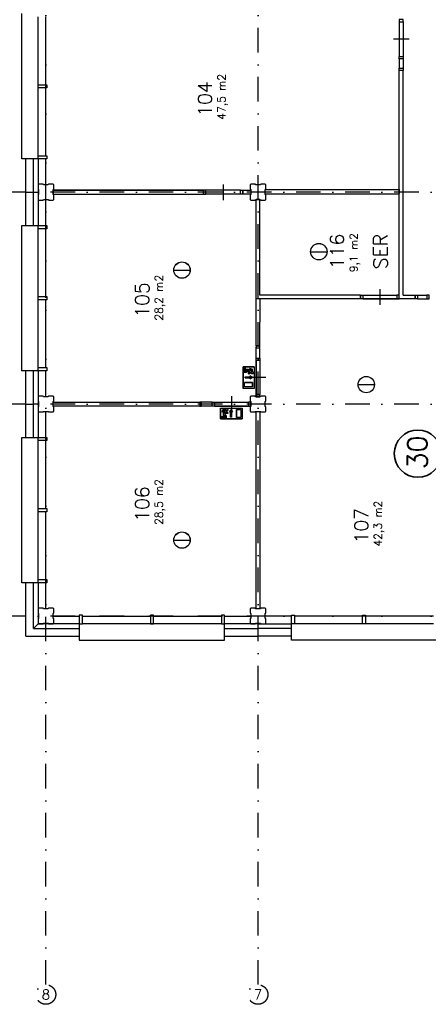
# Model space of a CAD drawing. Extents: x 36324 to 146208, y 44755 to 121475.
# Tile 16 of 28: x 104297 to 114697, y 44755 to 69842. Entities that reach past the tile are written whole.
import ezdxf
from ezdxf.enums import TextEntityAlignment as Align

# ---------------------------------------------------------------- set-up
doc = ezdxf.new("R2010")
doc.units = 0
doc.header["$LTSCALE"] = 100
doc.linetypes.add('B0302', pattern=[12.5, 6.25, -3.125, 0, -3.125])
doc.linetypes.add('B0804', pattern=[15, 10, -1, 1, -1, 1, -1])
for name, color, linetype in [('Bouwkundig', 253, 'CONTINUOUS'), ('Bouwkundig tekst', 252, 'CONTINUOUS'), ('Stramien', 252, 'B0302')]:
    doc.layers.add(name, color=color, linetype=linetype)
doc.layers.add('brandscheiding', color=40, linetype='B0804', lineweight=35)
doc.styles.add('bouwk tekst', font='romans.shx')
doc.styles.get("Standard").update_dxf_attribs({"font": 'romans.shx'})

msp = doc.modelspace()

# ---------------------------------------------------------------- linework, layer by layer
at = {"layer": 'Bouwkundig', "linetype": 'Continuous'}
for p, q in [((104763, 66376), (104763, 69916)), ((108978, 65396), (108978, 65496)), ((104763, 60976), (104763, 64516)), ((111702, 63931), (112121, 63931)), ((108218, 63461), (108637, 63461)), ((110312, 61532), (110312, 62727)), ((110412, 61532), (110414, 62727)), ((112973, 62827), (112973, 62727)), ((109985, 61001), (109985, 60447)), ((110262, 61001), (109985, 61001)), ((110013, 60992), (110013, 60904)), ((110036, 60992), (110013, 60992)), ((110036, 60927), (110036, 60992)), ((110262, 61001), (110262, 60447)), ((109989, 60877), (110051, 60877)), ((109989, 60853), (109989, 60877)), ((110059, 60853), (109989, 60853)), ((110013, 60904), (110086, 60904)), ((110034, 60746), (110163, 60746)), ((110034, 60718), (110163, 60718)), ((110124, 60927), (110036, 60927)), ((110086, 60904), (110051, 60877)), ((110110, 60893), (110059, 60853)), ((110157, 60872), (110110, 60893)), ((110193, 60896), (110124, 60927)), ((110157, 60872), (110124, 60872)), ((110124, 60816), (110124, 60872)), ((110124, 60816), (110147, 60816)), ((110147, 60816), (110147, 60849)), ((110180, 60849), (110147, 60849)), ((110216, 60941), (110156, 60956)), ((110156, 60932), (110156, 60956)), ((110193, 60923), (110156, 60932)), ((110163, 60769), (110163, 60746)), ((110219, 60732), (110163, 60769)), ((110163, 60695), (110219, 60732)), ((110163, 60718), (110163, 60695)), ((110193, 60923), (110193, 60896)), ((110216, 60880), (110216, 60941)), ((110022, 60484), (110022, 60594)), ((110225, 60594), (110022, 60594)), ((110225, 60484), (110022, 60484)), ((110225, 60484), (110225, 60594)), ((112910, 60545), (113329, 60545)), ((110262, 60447), (109985, 60447)), ((109408, 59946), (109408, 59669)), ((109408, 59946), (109963, 59946)), ((109417, 59720), (109417, 59697)), ((109482, 59720), (109417, 59720)), ((109468, 59900), (109453, 59840)), ((109477, 59840), (109453, 59840)), ((109529, 59900), (109468, 59900)), ((109486, 59877), (109477, 59840)), ((109513, 59877), (109482, 59809)), ((109482, 59809), (109482, 59720)), ((109486, 59877), (109513, 59877)), ((109505, 59771), (109533, 59735)), ((109505, 59697), (109505, 59771)), ((109538, 59841), (109516, 59794)), ((109516, 59794), (109556, 59743)), ((109533, 59674), (109533, 59735)), ((109538, 59841), (109538, 59808)), ((109593, 59808), (109538, 59808)), ((109556, 59743), (109556, 59674)), ((109561, 59864), (109561, 59831)), ((109593, 59831), (109561, 59831)), ((109593, 59808), (109593, 59831)), ((109677, 59903), (109640, 59848)), ((109640, 59848), (109663, 59848)), ((109663, 59718), (109663, 59848)), ((109714, 59848), (109677, 59903)), ((109691, 59718), (109691, 59848)), ((109691, 59848), (109714, 59848)), ((109815, 59909), (109815, 59706)), ((109926, 59909), (109815, 59909)), ((109926, 59706), (109815, 59706)), ((109926, 59909), (109926, 59706)), ((109963, 59946), (109963, 59669)), ((109408, 59669), (109963, 59669)), ((109417, 59697), (109505, 59697)), ((109556, 59674), (109533, 59674)), ((104763, 55576), (104763, 59116)), ((108217, 56582), (108636, 56582)), ((109433, 54446), (105893, 54446)), ((114833, 54446), (111293, 54446))]:
    msp.add_line(p, q, dxfattribs=at)
for points in [[(104349, 66296), (104349, 69996)], [(104963, 68186), (104963, 69916)], [(113958, 69787), (113958, 68901)], [(114058, 69787), (114058, 68901)], [(114208, 69344), (114008, 69344), (113808, 69344)], [(113958, 68842), (113958, 68606)], [(114058, 68842), (114058, 68606)], [(113958, 62727), (113958, 68546)], [(114058, 68546), (113958, 68546)], [(114058, 62827), (114058, 68546)], [(104763, 68186), (104983, 68186)], [(104763, 68106), (104763, 68186)], [(104983, 68106), (104763, 68106)], [(104963, 66376), (104963, 68106)], [(104983, 68186), (104983, 68106)], [(104763, 66296), (104349, 66296)], [(104449, 65446), (104449, 66296)], [(104649, 65446), (104649, 66296)], [(104763, 66376), (104983, 66376)], [(104763, 66296), (104763, 66376)], [(104983, 66296), (104763, 66296)], [(104763, 66296), (104763, 65446)], [(104963, 65632), (104963, 66296)], [(104983, 66376), (104983, 66296)], [(104778, 65647), (104763, 65632)], [(104763, 65632), (104763, 65521)], [(104763, 65521), (104778, 65513)], [(104895, 65647), (104778, 65647)], [(104778, 65513), (104778, 65388)], [(104900, 65632), (104895, 65647)], [(105025, 65632), (104900, 65632)], [(105033, 65647), (105025, 65632)], [(105148, 65647), (105033, 65647)], [(105163, 65632), (105148, 65647)], [(105148, 65514), (105163, 65519)], [(105148, 65389), (105148, 65514)], [(105148, 65399), (105148, 65499)], [(105148, 65396), (105148, 65496)], [(105148, 65496), (108978, 65496)], [(105163, 65519), (105163, 65632)], [(109918, 65496), (109038, 65496)], [(109478, 65646), (109478, 65446), (109478, 65246)], [(109978, 65396), (109978, 65496)], [(109978, 65496), (110178, 65496)], [(110178, 65647), (110163, 65632)], [(110163, 65632), (110163, 65521)], [(110163, 65521), (110178, 65513)], [(110295, 65647), (110178, 65647)], [(110178, 65513), (110178, 65388)], [(110178, 65496), (110178, 65396)], [(110300, 65632), (110295, 65647)], [(110425, 65632), (110300, 65632)], [(110413, 65632), (110313, 65632)], [(110433, 65647), (110425, 65632)], [(110548, 65647), (110433, 65647)], [(110563, 65632), (110548, 65647)], [(110548, 65514), (110563, 65519)], [(110548, 65389), (110548, 65514)], [(110548, 65513), (113958, 65513)], [(110548, 65401), (110548, 65513)], [(110548, 65401), (110548, 65501)], [(110563, 65519), (110563, 65632)], [(113958, 65513), (113958, 65413)], [(113958, 65401), (113958, 65501)], [(104449, 64596), (104449, 65446)], [(104449, 65446), (104649, 65446)], [(104649, 64596), (104649, 65446)], [(104649, 65446), (104763, 65446)], [(104763, 65446), (104763, 64596)], [(104778, 65388), (104763, 65383)], [(104763, 65383), (104763, 65262)], [(104763, 65262), (104778, 65247)], [(104778, 65247), (104893, 65247)], [(104893, 65247), (104901, 65262)], [(104901, 65262), (105026, 65262)], [(104963, 64596), (104963, 65262)], [(105026, 65262), (105031, 65247)], [(105031, 65247), (105148, 65247)], [(105148, 65396), (108978, 65396)], [(105163, 65381), (105148, 65389)], [(105148, 65247), (105163, 65262)], [(105163, 65262), (105163, 65381)], [(109918, 65396), (109038, 65396)], [(110178, 65396), (109978, 65396)], [(110178, 65388), (110163, 65383)], [(110163, 65383), (110163, 65262)], [(110163, 65262), (110178, 65247)], [(110178, 65247), (110293, 65247)], [(110293, 65247), (110301, 65262)], [(110301, 65262), (110426, 65262)], [(110313, 62727), (110313, 65262)], [(110413, 65262), (110313, 65262)], [(110313, 65262), (110413, 65261)], [(110413, 62827), (110413, 65262)], [(110426, 65262), (110431, 65247)], [(110431, 65247), (110548, 65247)], [(110548, 65401), (113958, 65401)], [(110563, 65381), (110548, 65389)], [(110548, 65247), (110563, 65262)], [(110563, 65262), (110563, 65381)], [(104349, 60896), (104349, 64596)], [(104349, 64596), (104763, 64596)], [(104763, 64596), (104983, 64596)], [(104763, 64516), (104763, 64596)], [(104983, 64516), (104763, 64516)], [(104963, 62786), (104963, 64516)], [(104983, 64596), (104983, 64516)], [(113466, 62977), (113466, 62777), (113466, 62577)], [(104763, 62786), (104983, 62786)], [(104763, 62706), (104763, 62786)], [(104983, 62786), (104983, 62706)], [(110413, 62727), (110313, 62727)], [(110413, 62727), (110313, 62727)], [(112973, 62827), (110413, 62827)], [(112973, 62727), (110413, 62727)], [(113958, 62727), (112983, 62727)], [(113033, 62827), (113898, 62827)], [(113033, 62727), (113898, 62727)], [(114363, 62727), (113958, 62727)], [(114058, 62827), (114363, 62827)], [(114363, 62827), (114363, 62727)], [(114423, 62827), (114658, 62827)], [(114423, 62727), (114658, 62727)], [(104983, 62706), (104763, 62706)], [(104963, 60976), (104963, 62706)], [(110312, 61532), (110312, 61497)], [(110412, 61532), (110312, 61532)], [(110312, 61217), (110312, 61497)], [(110312, 61482), (110412, 61482)], [(110413, 61532), (110313, 61532)], [(110413, 61532), (110313, 61532)], [(110412, 61482), (110412, 61532)], [(110412, 61217), (110412, 61481)], [(104763, 60976), (104983, 60976)], [(104763, 60896), (104763, 60976)], [(104983, 60976), (104983, 60896)], [(109985, 61001), (110262, 61001), (110262, 60447), (109985, 60447), (109985, 61001)], [(110013, 60992), (110036, 60992), (110036, 60927), (110124, 60927), (110193, 60896), (110193, 60923), (110156, 60932), (110156, 60956), (110216, 60941), (110216, 60880), (110210, 60880), (110208, 60879), (110205, 60879), (110202, 60878), (110199, 60876), (110196, 60874), (110194, 60873), (110192, 60871), (110190, 60869), (110188, 60867), (110186, 60864), (110184, 60861), (110183, 60858), (110181, 60854), (110180, 60851), (110180, 60849), (110147, 60849), (110147, 60816), (110124, 60816), (110124, 60872), (110157, 60872), (110110, 60893), (110059, 60853), (109989, 60853), (109989, 60877), (110051, 60877), (110086, 60904), (110013, 60904), (110013, 60992)], [(110312, 60232), (110312, 61207)], [(110312, 61157), (110312, 60291)], [(110412, 61157), (110412, 60291)], [(104763, 60896), (104349, 60896)], [(104449, 60046), (104449, 60896)], [(104649, 60046), (104649, 60896)], [(104983, 60896), (104763, 60896)], [(104763, 60896), (104763, 60046)], [(104963, 60232), (104963, 60896)], [(110034, 60718), (110034, 60746), (110163, 60746), (110163, 60769), (110219, 60732), (110163, 60695), (110163, 60718), (110034, 60718)], [(110562, 60724), (110362, 60724), (110162, 60724)], [(110216, 60880), (110216, 60880), (110215, 60880), (110215, 60880), (110214, 60880), (110214, 60880), (110214, 60880), (110213, 60880), (110213, 60880), (110212, 60880), (110212, 60880), (110212, 60880), (110211, 60880), (110211, 60880), (110210, 60880), (110210, 60880), (110210, 60880), (110209, 60880), (110209, 60880), (110208, 60879), (110208, 60879), (110208, 60879), (110207, 60879), (110207, 60879), (110206, 60879), (110206, 60879), (110206, 60879), (110205, 60879), (110205, 60879), (110204, 60878), (110204, 60878), (110204, 60878), (110203, 60878), (110203, 60878), (110202, 60878), (110202, 60878), (110202, 60877), (110201, 60877), (110201, 60877), (110201, 60877), (110200, 60877), (110200, 60877), (110200, 60876), (110199, 60876), (110199, 60876), (110198, 60876), (110198, 60876), (110198, 60875), (110197, 60875), (110197, 60875), (110197, 60875), (110196, 60874), (110196, 60874), (110196, 60874), (110195, 60874), (110195, 60874), (110195, 60873), (110194, 60873), (110194, 60873), (110194, 60873), (110193, 60872), (110193, 60872), (110193, 60872), (110192, 60872), (110192, 60871), (110192, 60871), (110192, 60871), (110191, 60870), (110191, 60870), (110191, 60870), (110190, 60870), (110190, 60869), (110190, 60869), (110190, 60869), (110189, 60868), (110189, 60868), (110189, 60868), (110188, 60868), (110188, 60867), (110188, 60867), (110188, 60867), (110187, 60866), (110187, 60866), (110187, 60866), (110187, 60865), (110186, 60865), (110186, 60865), (110186, 60864), (110186, 60864), (110186, 60864), (110185, 60863), (110185, 60863), (110185, 60863), (110185, 60862), (110184, 60862), (110184, 60862), (110184, 60861), (110184, 60861), (110184, 60860), (110184, 60860), (110183, 60860), (110183, 60859), (110183, 60859), (110183, 60859), (110183, 60858), (110183, 60858), (110182, 60857), (110182, 60857), (110182, 60857), (110182, 60856), (110182, 60856), (110182, 60856), (110182, 60855), (110181, 60855), (110181, 60854), (110181, 60854), (110181, 60854), (110181, 60853), (110181, 60853), (110181, 60852), (110181, 60852), (110181, 60852), (110181, 60851), (110180, 60851), (110180, 60850), (110180, 60850), (110180, 60850), (110180, 60849), (110180, 60849)], [(110220, 60872), (110225, 60871), (110230, 60868), (110234, 60866), (110236, 60863), (110239, 60859), (110241, 60856), (110243, 60850), (110244, 60843), (110243, 60836), (110241, 60832), (110240, 60830), (110238, 60827), (110236, 60825), (110233, 60822), (110229, 60820), (110225, 60818), (110219, 60817), (110215, 60816), (110212, 60817), (110206, 60818), (110202, 60820), (110198, 60823), (110194, 60827), (110192, 60830), (110190, 60835), (110189, 60839), (110188, 60846), (110189, 60852), (110191, 60856), (110193, 60859), (110195, 60862), (110198, 60866), (110202, 60868), (110206, 60870), (110210, 60871), (110213, 60872), (110217, 60872), (110220, 60872)], [(110236, 60825), (110235, 60824), (110234, 60823), (110233, 60822), (110231, 60821), (110230, 60820), (110229, 60820), (110228, 60819), (110227, 60819), (110225, 60818), (110224, 60818), (110223, 60817), (110221, 60817), (110220, 60817), (110219, 60817), (110217, 60816), (110216, 60816), (110215, 60816), (110213, 60817), (110212, 60817), (110211, 60817), (110209, 60817), (110208, 60818), (110207, 60818), (110205, 60819), (110204, 60819), (110203, 60820), (110202, 60820), (110201, 60821), (110199, 60822), (110198, 60823), (110197, 60824), (110196, 60825), (110195, 60826), (110195, 60827), (110194, 60828), (110193, 60829), (110192, 60830), (110192, 60831), (110191, 60832), (110190, 60834), (110190, 60835), (110189, 60836), (110189, 60837), (110189, 60839), (110189, 60840), (110188, 60841), (110188, 60843), (110188, 60844), (110188, 60846), (110188, 60847), (110189, 60848), (110189, 60850), (110189, 60851), (110189, 60852), (110190, 60854), (110190, 60855), (110191, 60856), (110192, 60857), (110192, 60858), (110193, 60860), (110194, 60861), (110195, 60862), (110195, 60863), (110196, 60864), (110197, 60865), (110198, 60866), (110199, 60866), (110201, 60867), (110202, 60868), (110203, 60869), (110204, 60869), (110205, 60870), (110207, 60870), (110208, 60871), (110209, 60871), (110211, 60871), (110212, 60872), (110213, 60872), (110215, 60872), (110216, 60872), (110217, 60872), (110219, 60872), (110220, 60872), (110221, 60871), (110223, 60871), (110224, 60871), (110225, 60870), (110227, 60870), (110228, 60869), (110229, 60869), (110230, 60868), (110231, 60867), (110233, 60866), (110234, 60866), (110235, 60865), (110236, 60864), (110237, 60863), (110237, 60862), (110238, 60861), (110239, 60860), (110240, 60858), (110240, 60857), (110241, 60856), (110242, 60855), (110242, 60854), (110243, 60852), (110243, 60851), (110243, 60850), (110243, 60848), (110244, 60847), (110244, 60846), (110244, 60844), (110244, 60843), (110244, 60841), (110243, 60840), (110243, 60839), (110243, 60837), (110243, 60836), (110242, 60835), (110242, 60834), (110241, 60832), (110240, 60831), (110240, 60830), (110239, 60829), (110238, 60828), (110237, 60827), (110237, 60826), (110236, 60825)], [(110022, 60594), (110225, 60594), (110225, 60484), (110022, 60484), (110022, 60594)], [(104778, 60247), (104763, 60232)], [(104763, 60232), (104763, 60121)], [(104895, 60247), (104778, 60247)], [(104900, 60232), (104895, 60247)], [(105025, 60232), (104900, 60232)], [(105033, 60247), (105025, 60232)], [(105148, 60247), (105033, 60247)], [(105163, 60232), (105148, 60247)], [(105163, 60119), (105163, 60232)], [(109685, 60246), (109685, 60046), (109685, 59846)], [(110178, 60247), (110163, 60232)], [(110163, 60232), (110163, 60121)], [(110295, 60247), (110178, 60247)], [(110300, 60232), (110295, 60247)], [(110425, 60232), (110300, 60232)], [(110433, 60247), (110425, 60232)], [(110548, 60247), (110433, 60247)], [(110563, 60232), (110548, 60247)], [(110563, 60119), (110563, 60232)], [(104449, 59196), (104449, 60046)], [(104449, 60046), (104649, 60046)], [(104649, 59196), (104649, 60046)], [(104763, 60046), (104649, 60046)], [(104763, 60121), (104778, 60113)], [(104763, 60046), (104763, 59196)], [(104778, 59988), (104763, 59983)], [(104763, 59983), (104763, 59862)], [(104778, 60113), (104778, 59988)], [(105148, 60114), (105163, 60119)], [(105148, 59989), (105148, 60114)], [(105148, 60096), (108878, 60096)], [(105148, 59996), (105148, 60096)], [(108878, 59996), (105148, 59996)], [(105163, 59981), (105148, 59989)], [(105163, 59862), (105163, 59981)], [(108878, 60096), (108878, 59996)], [(108928, 60096), (108878, 60096)], [(108878, 59996), (108913, 59996)], [(109193, 59996), (108913, 59996)], [(108928, 59996), (108928, 60096)], [(109193, 60096), (108929, 60096)], [(110178, 59996), (109203, 59996)], [(109253, 60096), (110118, 60096)], [(109253, 59996), (110118, 59997)], [(110163, 60121), (110178, 60113)], [(110178, 59988), (110163, 59983)], [(110163, 59983), (110163, 59862)], [(110178, 60113), (110178, 59988)], [(110548, 60114), (110563, 60119)], [(110548, 59989), (110548, 60114)], [(110563, 59981), (110548, 59989)], [(110563, 59862), (110563, 59981)], [(104763, 59862), (104778, 59847)], [(104778, 59847), (104893, 59847)], [(104893, 59847), (104901, 59862)], [(104901, 59862), (105026, 59862)], [(104963, 59196), (104963, 59846)], [(105026, 59862), (105031, 59847)], [(105031, 59847), (105148, 59847)], [(105148, 59847), (105163, 59862)], [(109408, 59669), (109408, 59946), (109963, 59946), (109963, 59669), (109408, 59669)], [(109417, 59697), (109417, 59720), (109482, 59720), (109482, 59809), (109513, 59877), (109486, 59877), (109477, 59840), (109453, 59840), (109468, 59900), (109529, 59900), (109530, 59894), (109530, 59892), (109531, 59889), (109532, 59887), (109533, 59883), (109535, 59880), (109536, 59879), (109538, 59876), (109540, 59874), (109543, 59872), (109546, 59870), (109549, 59868), (109552, 59867), (109556, 59865), (109559, 59865), (109561, 59864), (109561, 59831), (109593, 59831), (109593, 59808), (109538, 59808), (109538, 59841), (109516, 59794), (109556, 59743), (109556, 59674), (109533, 59674), (109533, 59735), (109505, 59771), (109505, 59697), (109417, 59697)], [(109529, 59900), (109529, 59900), (109529, 59899), (109529, 59899), (109529, 59899), (109529, 59898), (109529, 59898), (109529, 59897), (109529, 59897), (109529, 59897), (109529, 59896), (109529, 59896), (109529, 59895), (109530, 59895), (109530, 59895), (109530, 59894), (109530, 59894), (109530, 59893), (109530, 59893), (109530, 59893), (109530, 59892), (109530, 59892), (109530, 59891), (109530, 59891), (109530, 59891), (109531, 59890), (109531, 59890), (109531, 59889), (109531, 59889), (109531, 59889), (109531, 59888), (109531, 59888), (109531, 59888), (109532, 59887), (109532, 59887), (109532, 59886), (109532, 59886), (109532, 59886), (109532, 59885), (109533, 59885), (109533, 59885), (109533, 59884), (109533, 59884), (109533, 59883), (109533, 59883), (109534, 59883), (109534, 59882), (109534, 59882), (109534, 59882), (109534, 59881), (109535, 59881), (109535, 59881), (109535, 59880), (109535, 59880), (109536, 59880), (109536, 59879), (109536, 59879), (109536, 59879), (109537, 59878), (109537, 59878), (109537, 59878), (109537, 59877), (109538, 59877), (109538, 59877), (109538, 59876), (109538, 59876), (109539, 59876), (109539, 59875), (109539, 59875), (109540, 59875), (109540, 59875), (109540, 59874), (109540, 59874), (109541, 59874), (109541, 59874), (109541, 59873), (109542, 59873), (109542, 59873), (109542, 59872), (109543, 59872), (109543, 59872), (109543, 59872), (109543, 59871), (109544, 59871), (109544, 59871), (109544, 59871), (109545, 59870), (109545, 59870), (109545, 59870), (109546, 59870), (109546, 59870), (109547, 59869), (109547, 59869), (109547, 59869), (109548, 59869), (109548, 59869), (109548, 59868), (109549, 59868), (109549, 59868), (109549, 59868), (109550, 59868), (109550, 59867), (109550, 59867), (109551, 59867), (109551, 59867), (109552, 59867), (109552, 59867), (109552, 59867), (109553, 59866), (109553, 59866), (109554, 59866), (109554, 59866), (109554, 59866), (109555, 59866), (109555, 59866), (109555, 59865), (109556, 59865), (109556, 59865), (109557, 59865), (109557, 59865), (109557, 59865), (109558, 59865), (109558, 59865), (109559, 59865), (109559, 59865), (109559, 59865), (109560, 59865), (109560, 59864), (109561, 59864)], [(109585, 59920), (109586, 59919), (109587, 59918), (109588, 59917), (109588, 59916), (109589, 59915), (109590, 59913), (109590, 59912), (109591, 59911), (109591, 59910), (109592, 59908), (109592, 59907), (109592, 59906), (109593, 59904), (109593, 59903), (109593, 59902), (109593, 59900), (109593, 59899), (109593, 59898), (109593, 59896), (109592, 59895), (109592, 59894), (109592, 59892), (109591, 59891), (109591, 59890), (109590, 59888), (109590, 59887), (109589, 59886), (109588, 59885), (109588, 59884), (109587, 59883), (109586, 59882), (109585, 59881), (109584, 59880), (109583, 59879), (109582, 59878), (109581, 59877), (109580, 59876), (109578, 59876), (109577, 59875), (109576, 59875), (109575, 59874), (109573, 59874), (109572, 59873), (109571, 59873), (109569, 59873), (109568, 59873), (109567, 59873), (109565, 59873), (109564, 59873), (109563, 59873), (109561, 59873), (109560, 59873), (109559, 59873), (109557, 59874), (109556, 59874), (109555, 59875), (109553, 59875), (109552, 59876), (109551, 59876), (109550, 59877), (109549, 59878), (109548, 59879), (109547, 59880), (109546, 59881), (109545, 59882), (109544, 59883), (109543, 59884), (109542, 59885), (109541, 59886), (109541, 59887), (109540, 59888), (109540, 59890), (109539, 59891), (109539, 59892), (109538, 59894), (109538, 59895), (109538, 59896), (109538, 59898), (109538, 59899), (109538, 59900), (109538, 59902), (109538, 59903), (109538, 59904), (109538, 59906), (109538, 59907), (109539, 59908), (109539, 59910), (109540, 59911), (109540, 59912), (109541, 59913), (109541, 59915), (109542, 59916), (109543, 59917), (109544, 59918), (109545, 59919), (109546, 59920), (109547, 59921), (109548, 59922), (109549, 59923), (109550, 59923), (109551, 59924), (109552, 59925), (109553, 59925), (109555, 59926), (109556, 59926), (109557, 59927), (109559, 59927), (109560, 59927), (109561, 59928), (109563, 59928), (109564, 59928), (109565, 59928), (109567, 59928), (109568, 59928), (109569, 59928), (109571, 59927), (109572, 59927), (109573, 59927), (109575, 59926), (109576, 59926), (109577, 59925), (109578, 59925), (109580, 59924), (109581, 59923), (109582, 59923), (109583, 59922), (109584, 59921), (109585, 59920)], [(109538, 59904), (109539, 59909), (109541, 59914), (109544, 59918), (109546, 59920), (109550, 59923), (109554, 59926), (109560, 59927), (109567, 59928), (109573, 59927), (109577, 59925), (109579, 59924), (109582, 59922), (109584, 59921), (109587, 59917), (109590, 59914), (109591, 59909), (109593, 59904), (109593, 59899), (109593, 59896), (109591, 59890), (109589, 59887), (109586, 59882), (109582, 59878), (109579, 59876), (109575, 59874), (109571, 59873), (109564, 59873), (109558, 59874), (109554, 59875), (109550, 59877), (109547, 59879), (109544, 59883), (109541, 59887), (109539, 59890), (109538, 59894), (109538, 59897), (109538, 59902), (109538, 59904)], [(109691, 59718), (109663, 59718), (109663, 59848), (109640, 59848), (109677, 59903), (109714, 59848), (109691, 59848), (109691, 59718)], [(109815, 59706), (109815, 59909), (109926, 59909), (109926, 59706), (109815, 59706)], [(110163, 59862), (110178, 59847)], [(110178, 59847), (110293, 59847)], [(110293, 59847), (110301, 59862)], [(110301, 59862), (110426, 59862)], [(110313, 54832), (110313, 59862)], [(110313, 59862), (110413, 59862)], [(110413, 59862), (110413, 54832)], [(110426, 59862), (110431, 59847)], [(110431, 59847), (110548, 59847)], [(110548, 59847), (110563, 59862)], [(104763, 55496), (104349, 55496), (104349, 59196), (104449, 59196)], [(104349, 55496), (104349, 59196)], [(104349, 59196), (104763, 59196)], [(104763, 59196), (104983, 59196)], [(104763, 59116), (104763, 59196)], [(104983, 59116), (104763, 59116)], [(104963, 57386), (104963, 59116)], [(104983, 59196), (104983, 59116)], [(104763, 57386), (104983, 57386)], [(104763, 57306), (104763, 57386)], [(104983, 57306), (104763, 57306)], [(104963, 55576), (104963, 57306)], [(104983, 57386), (104983, 57306)], [(104449, 54133), (104449, 55496)], [(104649, 54333), (104649, 55496)], [(104763, 55576), (104983, 55576)], [(104763, 55496), (104763, 55576)], [(104983, 55496), (104763, 55496)], [(104763, 55496), (104763, 54447)], [(104963, 54832), (104963, 55496)], [(104983, 55576), (104983, 55496)], [(104778, 54847), (104763, 54832)], [(104763, 54832), (104763, 54721)], [(104763, 54721), (104778, 54713)], [(104895, 54847), (104778, 54847)], [(104778, 54713), (104778, 54588)], [(104900, 54832), (104895, 54847)], [(105025, 54832), (104900, 54832)], [(105033, 54847), (105025, 54832)], [(105148, 54847), (105033, 54847)], [(105163, 54832), (105148, 54847)], [(105148, 54714), (105163, 54719)], [(105148, 54589), (105148, 54714)], [(105163, 54719), (105163, 54832)], [(110178, 54847), (110163, 54832)], [(110163, 54832), (110163, 54721)], [(110163, 54721), (110178, 54713)], [(110295, 54847), (110178, 54847)], [(110178, 54713), (110178, 54588)], [(110300, 54832), (110295, 54847)], [(110425, 54832), (110300, 54832)], [(110413, 54832), (110313, 54832)], [(110433, 54847), (110425, 54832)], [(110548, 54847), (110433, 54847)], [(110563, 54832), (110548, 54847)], [(110548, 54714), (110563, 54719)], [(110548, 54589), (110548, 54714)], [(110563, 54719), (110563, 54832)], [(104763, 54447), (104649, 54333)], [(104763, 54446), (104649, 54332)], [(104778, 54588), (104763, 54583)], [(104763, 54583), (104763, 54462)], [(104763, 54462), (104778, 54447)], [(105813, 54446), (104763, 54446)], [(104778, 54447), (104893, 54447)], [(104893, 54447), (104901, 54462)], [(104901, 54462), (105026, 54462)], [(105026, 54462), (105031, 54447)], [(105031, 54447), (105148, 54447)], [(105148, 54646), (105813, 54646)], [(105163, 54581), (105148, 54589)], [(105148, 54447), (105163, 54462)], [(105163, 54462), (105163, 54581)], [(105893, 54666), (105813, 54666)], [(105813, 54666), (105813, 54446)], [(105813, 54446), (105813, 54032), (109513, 54032), (109513, 54446)], [(105813, 54446), (105893, 54446)], [(105893, 54446), (105893, 54666)], [(105893, 54646), (107623, 54646)], [(107703, 54666), (107623, 54666)], [(107623, 54666), (107623, 54446)], [(107623, 54446), (107703, 54446)], [(107703, 54446), (107703, 54666)], [(107703, 54646), (109433, 54646)], [(109513, 54666), (109433, 54666)], [(109433, 54666), (109433, 54446)], [(109433, 54446), (109513, 54446)], [(109513, 54446), (109513, 54666)], [(109513, 54646), (110163, 54646)], [(110363, 54446), (109513, 54446)], [(110178, 54588), (110163, 54583)], [(110163, 54583), (110163, 54462)], [(110163, 54462), (110178, 54447)], [(110178, 54447), (110293, 54447)], [(110293, 54447), (110301, 54462)], [(110301, 54462), (110426, 54462)], [(110363, 54332), (110363, 54446)], [(110363, 54446), (111213, 54446)], [(110426, 54462), (110431, 54447)], [(110431, 54447), (110548, 54447)], [(111213, 54646), (110548, 54646)], [(110563, 54581), (110548, 54589)], [(110548, 54447), (110563, 54462)], [(110563, 54462), (110563, 54581)], [(111213, 54446), (111213, 54666)], [(111213, 54666), (111293, 54666)], [(111213, 54032), (111213, 54446)], [(111293, 54446), (111213, 54446)], [(111293, 54666), (111293, 54446)], [(113023, 54646), (111293, 54646)], [(113023, 54446), (113023, 54666)], [(113023, 54666), (113103, 54666)], [(113103, 54446), (113023, 54446)], [(113103, 54666), (113103, 54446)], [(114833, 54646), (113103, 54646)], [(104649, 54332), (105813, 54332)], [(109513, 54332), (110363, 54332)], [(110363, 54132), (110363, 54332)], [(111213, 54332), (110363, 54332)], [(104449, 54132), (105813, 54132)], [(105813, 54032), (109513, 54032)], [(109513, 54132), (110363, 54132)], [(111213, 54132), (110363, 54132)], [(114913, 54032), (111213, 54032)]]:
    msp.add_lwpolyline(points, dxfattribs=at)
for points in [[(113958, 69846), (113958, 69787), (114058, 69787), (114058, 69846)], [(113958, 68842), (113958, 68901), (114058, 68901), (114058, 68842)], [(113958, 68546), (113958, 68606), (114058, 68606), (114058, 68546)], [(105148, 65399), (108978, 65399), (108978, 65496), (105148, 65496)], [(108978, 65396), (109038, 65396), (109038, 65496), (108978, 65496)], [(109978, 65396), (109918, 65396), (109918, 65496), (109978, 65496)], [(112973, 62827), (113033, 62827), (113033, 62727), (112973, 62727)], [(113958, 62827), (113898, 62827), (113898, 62727), (113958, 62727)], [(114363, 62827), (114423, 62827), (114423, 62727), (114363, 62727)], [(114718, 62827), (114658, 62827), (114658, 62727), (114718, 62727)], [(110412, 61217), (110412, 61157), (110312, 61157), (110312, 61217)], [(110216, 60880), (110209, 60880), (110199, 60876), (110194, 60873), (110190, 60869), (110185, 60863), (110182, 60857), (110181, 60852), (110180, 60849), (110147, 60849), (110147, 60816), (110124, 60816), (110124, 60872), (110157, 60872), (110110, 60893), (110059, 60853), (109989, 60853), (109989, 60877), (110051, 60877), (110086, 60904), (110013, 60904), (110013, 60992), (110036, 60992), (110036, 60927), (110124, 60927), (110193, 60896), (110193, 60923), (110156, 60932), (110156, 60956), (110216, 60941)], [(110412, 60232), (110412, 60291), (110312, 60291), (110312, 60232)], [(109193, 60096), (109253, 60096), (109253, 59996), (109193, 59996)], [(110178, 60096), (110118, 60096), (110118, 59997), (110178, 59997)], [(109529, 59900), (109530, 59894), (109533, 59884), (109537, 59878), (109540, 59874), (109546, 59869), (109553, 59866), (109558, 59865), (109561, 59864), (109561, 59831), (109593, 59831), (109593, 59808), (109538, 59808), (109538, 59841), (109516, 59794), (109556, 59743), (109556, 59674), (109533, 59674), (109533, 59735), (109505, 59771), (109505, 59697), (109417, 59697), (109417, 59720), (109482, 59720), (109482, 59809), (109513, 59877), (109486, 59877), (109477, 59840), (109453, 59840), (109468, 59900)]]:
    msp.add_lwpolyline(points, close=True, dxfattribs=at)
for centre, radius in [((111911, 63931), 209), ((111911, 63931), 208), ((108427, 63461), 209), ((108427, 63461), 208), ((113119, 60545), 209), ((113119, 60545), 208), ((108427, 56582), 209), ((108427, 56582), 208)]:
    msp.add_circle(centre, radius, dxfattribs=at)
at = {"layer": 'brandscheiding', "linetype": 'Continuous'}
msp.add_circle((114431, 58785), 600, dxfattribs=at)
at = {"layer": 'Stramien'}
for p, q in [((104963, 45256), (104963, 121348)), ((110363, 45256), (110363, 121348)), ((145708, 65446), (36324, 65446)), ((145708, 60046), (36324, 60046)), ((145708, 54646), (102012, 54646))]:
    msp.add_line(p, q, dxfattribs=at)
for centre in [(104963, 45005), (110363, 45005)]:
    msp.add_circle(centre, 250, dxfattribs=at)

# ---------------------------------------------------------------- texts
at = {"layer": 'Bouwkundig tekst', "linetype": 'Continuous'}
for s, p in [('104', (109186, 67371)), ('116', (112549, 63487)), ('SER', (113655, 63487)), ('105', (107589, 62251)), ('106', (107589, 57050)), ('107', (113166, 56498))]:
    msp.add_text(s, height=350, rotation=90, dxfattribs=at).set_placement(p)
at = {"layer": 'Bouwkundig tekst', "linetype": 'Continuous', "char_height": 200, "width": 1805, "attachment_point": 1, "rotation": 90, "style": 'bouwk tekst'}
for s, insert in [('47,5 m2', (109335, 67293)), ('9,1 m2', (112698, 63409)), ('28,2 m2', (107738, 62173)), ('28,5 m2', (107738, 56972)), ('42,3 m2', (113315, 56420))]:
    msp.add_mtext(s, dxfattribs=dict(at, insert=insert))
at = {"layer": 'brandscheiding', "linetype": 'Continuous'}
msp.add_text('30', height=500, rotation=90, dxfattribs=at).set_placement((114668, 58388))
at = {"layer": 'Stramien', "style": 'bouwk tekst'}
for s, p in [('8', (104963, 45005)), ('7', (110363, 45005))]:
    msp.add_text(s, height=250, dxfattribs=at).set_placement(p, align=Align.MIDDLE)

doc.saveas('drawing.dxf')
